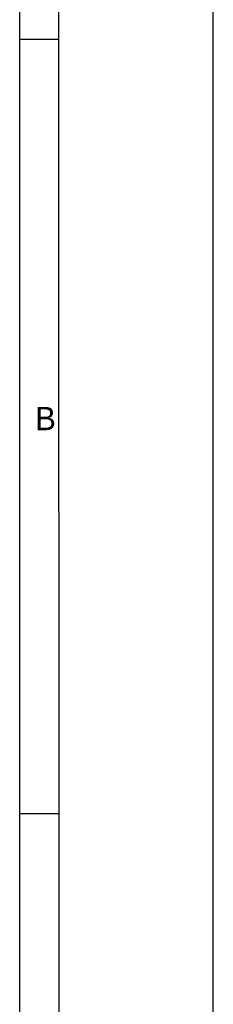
# Model space of a CAD drawing. Header units: inches. Extents: x 0 to 46.8, y 0 to 33.1.
# Tile 18 of 19: x 44.8 to 46.8, y 13.4 to 23.4. Entities that reach past the tile are written whole.
import ezdxf

# ---------------------------------------------------------------- set-up
doc = ezdxf.new("R2010")
doc.units = ezdxf.units.IN
doc.header["$LTSCALE"] = 2.572441
doc.header["$MEASUREMENT"] = 0
doc.layers.add('TOPRW07-FORMAT', color=7, linetype='CONTINUOUS')
doc.styles.add('TEXTSTYLE_2', font='gothic.ttf')

msp = doc.modelspace()

# ---------------------------------------------------------------- linework, layer by layer
at = {"layer": 'TOPRW07-FORMAT', "color": 7, "linetype": 'CONTINUOUS'}
for p, q in [((46.771654, 0), (46.771654, 33.070866)), ((45.207978, 1.574803), (45.19685, 31.496063)), ((44.80315, 1.574803), (44.80315, 31.102362)), ((44.80315, 23.228346), (45.19685, 23.228346)), ((44.80315, 15.354331), (45.19685, 15.354331))]:
    msp.add_line(p, q, dxfattribs=at)

# ---------------------------------------------------------------- texts
at = {"layer": 'TOPRW07-FORMAT', "color": 7, "linetype": 'CONTINUOUS', "insert": (44.96063, 19.488189), "char_height": 0.23622, "width": 0.19160105, "attachment_point": 1, "line_spacing_factor": 0.9, "style": 'TEXTSTYLE_2'}
msp.add_mtext('B', dxfattribs=at)

doc.saveas('drawing.dxf')
